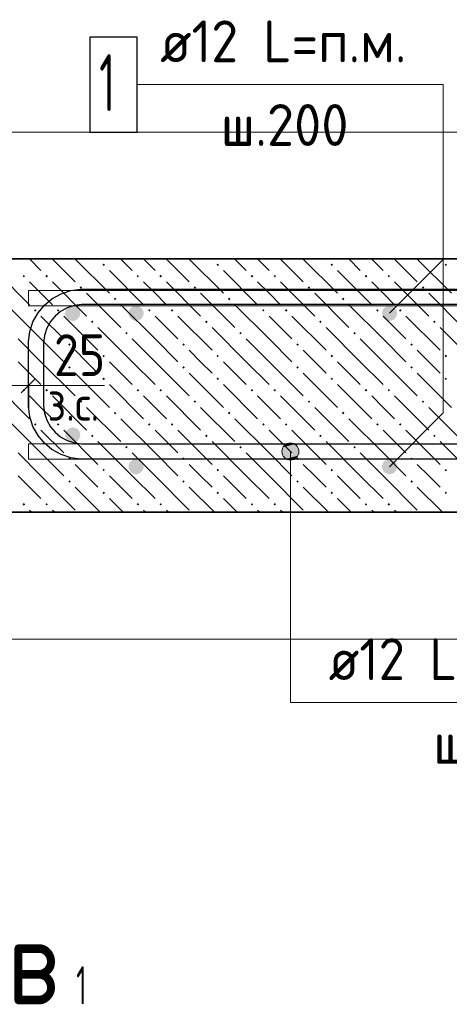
# Model space of a CAD drawing. Header units: millimetres. Extents: x 0 to 42000, y 0 to 29700.
# Tile 61 of 64: x 31867 to 34128, y 20403 to 25582. Entities that reach past the tile are written whole.
import ezdxf

# ---------------------------------------------------------------- set-up
doc = ezdxf.new("R2010")
doc.units = ezdxf.units.MM
for name, color, linetype, lineweight in [('Standard', 7, 'Continuous', 25), ('ЖБ Перекрытие верхний уровень', 7, 'Continuous', 18), ('Обрамление П-обр. равн.', 7, 'Continuous', 25), ('Размерная линия_ общее', 7, 'Continuous', 13), ('Фоновоя арматура Х1', 7, 'Continuous', 25)]:
    doc.layers.add(name, color=color, linetype=linetype, lineweight=lineweight)
doc.styles.add('ISOCPEUR', font='txt')

msp = doc.modelspace()

# ---------------------------------------------------------------- hatches: boundary and pattern name
at = {"layer": 'Standard', "linetype": 'Continuous', "lineweight": 13, "transparency": 33554687}
for points in [[(33330.4, 23333.8), (33253, 23333.8), (33246.7, 23311.3)], [(33330.4, 23333.8), (33246.7, 23311.3), (33336.7, 23311.3)], [(33336.7, 23311.3), (33246.7, 23311.3), (33253, 23288.8)], [(33314.2, 23350), (33269.2, 23350), (33253, 23333.8)], [(33314.2, 23350), (33253, 23333.8), (33330.4, 23333.8)], [(33336.7, 23311.3), (33253, 23288.8), (33330.4, 23288.8)], [(33269.2, 23350), (33314.2, 23350), (33291.7, 23356.3)], [(33330.4, 23288.8), (33253, 23288.8), (33269.2, 23272.6)], [(33330.4, 23288.8), (33269.2, 23272.6), (33314.2, 23272.6)], [(33314.2, 23272.6), (33269.2, 23272.6), (33291.7, 23266.3)]]:
    msp.add_hatch(color=7, dxfattribs=at).paths.add_polyline_path(points)
at = {"layer": 'ЖБ Перекрытие верхний уровень', "linetype": 'Continuous', "lineweight": 18, "transparency": 33554687}
for points in [[(32302.8, 24293.5), (32309.3, 24300), (32315.8, 24293.5), (32309.3, 24287)], [(32902.8, 24293.5), (32909.3, 24300), (32915.8, 24293.5), (32909.3, 24287)], [(33502.8, 24293.5), (33509.3, 24300), (33515.8, 24293.5), (33509.3, 24287)], [(34102.8, 24293.5), (34109.3, 24300), (34115.8, 24293.5), (34109.3, 24287)], [(31882.8, 24233.5), (31889.3, 24240), (31895.8, 24233.5), (31889.3, 24227)], [(32002.8, 24233.5), (32009.3, 24240), (32015.8, 24233.5), (32009.3, 24227)], [(32482.8, 24233.5), (32489.3, 24240), (32495.8, 24233.5), (32489.3, 24227)], [(32602.8, 24233.5), (32609.3, 24240), (32615.8, 24233.5), (32609.3, 24227)], [(33082.8, 24233.5), (33089.3, 24240), (33095.8, 24233.5), (33089.3, 24227)], [(33202.8, 24233.5), (33209.3, 24240), (33215.8, 24233.5), (33209.3, 24227)], [(33682.8, 24233.5), (33689.3, 24240), (33695.8, 24233.5), (33689.3, 24227)], [(33802.8, 24233.5), (33809.3, 24240), (33815.8, 24233.5), (33809.3, 24227)], [(32182.8, 24173.5), (32189.3, 24180), (32195.8, 24173.5), (32189.3, 24167)], [(32782.8, 24173.5), (32789.3, 24180), (32795.8, 24173.5), (32789.3, 24167)], [(33382.8, 24173.5), (33389.3, 24180), (33395.8, 24173.5), (33389.3, 24167)], [(33982.8, 24173.5), (33989.3, 24180), (33995.8, 24173.5), (33989.3, 24167)], [(32362.8, 24113.5), (32369.3, 24120), (32375.8, 24113.5), (32369.3, 24107)], [(32962.8, 24113.5), (32969.3, 24120), (32975.8, 24113.5), (32969.3, 24107)], [(33562.8, 24113.5), (33569.3, 24120), (33575.8, 24113.5), (33569.3, 24107)], [(31942.8, 24053.5), (31949.3, 24060), (31955.8, 24053.5), (31949.3, 24047)], [(32062.8, 24053.5), (32069.3, 24060), (32075.8, 24053.5), (32069.3, 24047)], [(32542.8, 24053.5), (32549.3, 24060), (32555.8, 24053.5), (32549.3, 24047)], [(32662.8, 24053.5), (32669.3, 24060), (32675.8, 24053.5), (32669.3, 24047)], [(33142.8, 24053.5), (33149.3, 24060), (33155.8, 24053.5), (33149.3, 24047)], [(33262.8, 24053.5), (33269.3, 24060), (33275.8, 24053.5), (33269.3, 24047)], [(33742.8, 24053.5), (33749.3, 24060), (33755.8, 24053.5), (33749.3, 24047)], [(33862.8, 24053.5), (33869.3, 24060), (33875.8, 24053.5), (33869.3, 24047)], [(32242.8, 23993.5), (32249.3, 24000), (32255.8, 23993.5), (32249.3, 23987)], [(32842.8, 23993.5), (32849.3, 24000), (32855.8, 23993.5), (32849.3, 23987)], [(33442.8, 23993.5), (33449.3, 24000), (33455.8, 23993.5), (33449.3, 23987)], [(34042.8, 23993.5), (34049.3, 24000), (34055.8, 23993.5), (34049.3, 23987)], [(32422.8, 23933.5), (32429.3, 23940), (32435.8, 23933.5), (32429.3, 23927)], [(33022.8, 23933.5), (33029.3, 23940), (33035.8, 23933.5), (33029.3, 23927)], [(33622.8, 23933.5), (33629.3, 23940), (33635.8, 23933.5), (33629.3, 23927)], [(32122.8, 23873.5), (32129.3, 23880), (32135.8, 23873.5), (32129.3, 23867)], [(32722.8, 23873.5), (32729.3, 23880), (32735.8, 23873.5), (32729.3, 23867)], [(33322.8, 23873.5), (33329.3, 23880), (33335.8, 23873.5), (33329.3, 23867)], [(33922.8, 23873.5), (33929.3, 23880), (33935.8, 23873.5), (33929.3, 23867)], [(32302.8, 23813.5), (32309.3, 23820), (32315.8, 23813.5), (32309.3, 23807)], [(32902.8, 23813.5), (32909.3, 23820), (32915.8, 23813.5), (32909.3, 23807)], [(33502.8, 23813.5), (33509.3, 23820), (33515.8, 23813.5), (33509.3, 23807)], [(34102.8, 23813.5), (34109.3, 23820), (34115.8, 23813.5), (34109.3, 23807)], [(32122.8, 23753.5), (32129.3, 23760), (32135.8, 23753.5), (32129.3, 23747)], [(32722.8, 23753.5), (32729.3, 23760), (32735.8, 23753.5), (32729.3, 23747)], [(33322.8, 23753.5), (33329.3, 23760), (33335.8, 23753.5), (33329.3, 23747)], [(33922.8, 23753.5), (33929.3, 23760), (33935.8, 23753.5), (33929.3, 23747)], [(32302.8, 23693.5), (32309.3, 23700), (32315.8, 23693.5), (32309.3, 23687)], [(32902.8, 23693.5), (32909.3, 23700), (32915.8, 23693.5), (32909.3, 23687)], [(33502.8, 23693.5), (33509.3, 23700), (33515.8, 23693.5), (33509.3, 23687)], [(34102.8, 23693.5), (34109.3, 23700), (34115.8, 23693.5), (34109.3, 23687)], [(31882.8, 23633.5), (31889.3, 23640), (31895.8, 23633.5), (31889.3, 23627)], [(32002.8, 23633.5), (32009.3, 23640), (32015.8, 23633.5), (32009.3, 23627)], [(32482.8, 23633.5), (32489.3, 23640), (32495.8, 23633.5), (32489.3, 23627)], [(32602.8, 23633.5), (32609.3, 23640), (32615.8, 23633.5), (32609.3, 23627)], [(33082.8, 23633.5), (33089.3, 23640), (33095.8, 23633.5), (33089.3, 23627)], [(33202.8, 23633.5), (33209.3, 23640), (33215.8, 23633.5), (33209.3, 23627)], [(33682.8, 23633.5), (33689.3, 23640), (33695.8, 23633.5), (33689.3, 23627)], [(33802.8, 23633.5), (33809.3, 23640), (33815.8, 23633.5), (33809.3, 23627)], [(32182.8, 23573.5), (32189.3, 23580), (32195.8, 23573.5), (32189.3, 23567)], [(32782.8, 23573.5), (32789.3, 23580), (32795.8, 23573.5), (32789.3, 23567)], [(33382.8, 23573.5), (33389.3, 23580), (33395.8, 23573.5), (33389.3, 23567)], [(33982.8, 23573.5), (33989.3, 23580), (33995.8, 23573.5), (33989.3, 23567)], [(32362.8, 23513.5), (32369.3, 23520), (32375.8, 23513.5), (32369.3, 23507)], [(32962.8, 23513.5), (32969.3, 23520), (32975.8, 23513.5), (32969.3, 23507)], [(33562.8, 23513.5), (33569.3, 23520), (33575.8, 23513.5), (33569.3, 23507)], [(31942.8, 23453.5), (31949.3, 23460), (31955.8, 23453.5), (31949.3, 23447)], [(32062.8, 23453.5), (32069.3, 23460), (32075.8, 23453.5), (32069.3, 23447)], [(32542.8, 23453.5), (32549.3, 23460), (32555.8, 23453.5), (32549.3, 23447)], [(32662.8, 23453.5), (32669.3, 23460), (32675.8, 23453.5), (32669.3, 23447)], [(33142.8, 23453.5), (33149.3, 23460), (33155.8, 23453.5), (33149.3, 23447)], [(33262.8, 23453.5), (33269.3, 23460), (33275.8, 23453.5), (33269.3, 23447)], [(33742.8, 23453.5), (33749.3, 23460), (33755.8, 23453.5), (33749.3, 23447)], [(33862.8, 23453.5), (33869.3, 23460), (33875.8, 23453.5), (33869.3, 23447)], [(32242.8, 23393.5), (32249.3, 23400), (32255.8, 23393.5), (32249.3, 23387)], [(32842.8, 23393.5), (32849.3, 23400), (32855.8, 23393.5), (32849.3, 23387)], [(33442.8, 23393.5), (33449.3, 23400), (33455.8, 23393.5), (33449.3, 23387)], [(34042.8, 23393.5), (34049.3, 23400), (34055.8, 23393.5), (34049.3, 23387)], [(32422.8, 23333.5), (32429.3, 23340), (32435.8, 23333.5), (32429.3, 23327)], [(33022.8, 23333.5), (33029.3, 23340), (33035.8, 23333.5), (33029.3, 23327)], [(33622.8, 23333.5), (33629.3, 23340), (33635.8, 23333.5), (33629.3, 23327)], [(32122.8, 23273.5), (32129.3, 23280), (32135.8, 23273.5), (32129.3, 23267)], [(32722.8, 23273.5), (32729.3, 23280), (32735.8, 23273.5), (32729.3, 23267)], [(33322.8, 23273.5), (33329.3, 23280), (33335.8, 23273.5), (33329.3, 23267)], [(33922.8, 23273.5), (33929.3, 23280), (33935.8, 23273.5), (33929.3, 23267)], [(32302.8, 23213.5), (32309.3, 23220), (32315.8, 23213.5), (32309.3, 23207)], [(32902.8, 23213.5), (32909.3, 23220), (32915.8, 23213.5), (32909.3, 23207)], [(33502.8, 23213.5), (33509.3, 23220), (33515.8, 23213.5), (33509.3, 23207)], [(34102.8, 23213.5), (34109.3, 23220), (34115.8, 23213.5), (34109.3, 23207)], [(32122.8, 23153.5), (32129.3, 23160), (32135.8, 23153.5), (32129.3, 23147)], [(32722.8, 23153.5), (32729.3, 23160), (32735.8, 23153.5), (32729.3, 23147)], [(33322.8, 23153.5), (33329.3, 23160), (33335.8, 23153.5), (33329.3, 23147)], [(33922.8, 23153.5), (33929.3, 23160), (33935.8, 23153.5), (33929.3, 23147)], [(32302.8, 23093.5), (32309.3, 23100), (32315.8, 23093.5), (32309.3, 23087)], [(32902.8, 23093.5), (32909.3, 23100), (32915.8, 23093.5), (32909.3, 23087)], [(33502.8, 23093.5), (33509.3, 23100), (33515.8, 23093.5), (33509.3, 23087)], [(34102.8, 23093.5), (34109.3, 23100), (34115.8, 23093.5), (34109.3, 23087)], [(31882.8, 23033.5), (31889.3, 23040), (31895.8, 23033.5), (31889.3, 23027)], [(32002.8, 23033.5), (32009.3, 23040), (32015.8, 23033.5), (32009.3, 23027)], [(32482.8, 23033.5), (32489.3, 23040), (32495.8, 23033.5), (32489.3, 23027)], [(32602.8, 23033.5), (32609.3, 23040), (32615.8, 23033.5), (32609.3, 23027)], [(33082.8, 23033.5), (33089.3, 23040), (33095.8, 23033.5), (33089.3, 23027)], [(33202.8, 23033.5), (33209.3, 23040), (33215.8, 23033.5), (33209.3, 23027)], [(33682.8, 23033.5), (33689.3, 23040), (33695.8, 23033.5), (33689.3, 23027)], [(33802.8, 23033.5), (33809.3, 23040), (33815.8, 23033.5), (33809.3, 23027)]]:
    msp.add_hatch(color=7, dxfattribs=at).paths.add_polyline_path(points, flags=16)
at = {"layer": 'Фоновоя арматура Х1', "linetype": 'Continuous', "lineweight": 18, "transparency": 33554687}
for points in [[(32186.3, 24038), (32183.3, 24053.3), (32174.6, 24066.2), (32161.6, 24074.9), (32146.3, 24078), (32131, 24074.9), (32118, 24066.2), (32109.4, 24053.3), (32106.3, 24038), (32109.4, 24022.7), (32118, 24009.7), (32131, 24001), (32146.3, 23998), (32161.6, 24001), (32174.6, 24009.7), (32183.3, 24022.7)], [(32519.7, 24038), (32516.6, 24053.3), (32507.9, 24066.2), (32495, 24074.9), (32479.7, 24078), (32464.3, 24074.9), (32451.4, 24066.2), (32442.7, 24053.3), (32439.7, 24038), (32442.7, 24022.7), (32451.4, 24009.7), (32464.3, 24001), (32479.7, 23998), (32495, 24001), (32507.9, 24009.7), (32516.6, 24022.7)], [(33853, 24038), (33849.9, 24053.3), (33841.3, 24066.2), (33828.3, 24074.9), (33813, 24078), (33797.7, 24074.9), (33784.7, 24066.2), (33776, 24053.3), (33773, 24038), (33776, 24022.7), (33784.7, 24009.7), (33797.7, 24001), (33813, 23998), (33828.3, 24001), (33841.3, 24009.7), (33849.9, 24022.7)], [(32186.3, 23398), (32183.3, 23413.3), (32174.6, 23426.2), (32161.6, 23434.9), (32146.3, 23438), (32131, 23434.9), (32118, 23426.2), (32109.4, 23413.3), (32106.3, 23398), (32109.4, 23382.6), (32118, 23369.7), (32131, 23361), (32146.3, 23358), (32161.6, 23361), (32174.6, 23369.7), (32183.3, 23382.6)], [(32519.7, 23231.3), (32516.6, 23246.6), (32507.9, 23259.6), (32495, 23268.2), (32479.7, 23271.3), (32464.3, 23268.2), (32451.4, 23259.6), (32442.7, 23246.6), (32439.7, 23231.3), (32442.7, 23216), (32451.4, 23203), (32464.3, 23194.3), (32479.7, 23191.3), (32495, 23194.3), (32507.9, 23203), (32516.6, 23216)], [(33853, 23231.3), (33849.9, 23246.6), (33841.3, 23259.6), (33828.3, 23268.2), (33813, 23271.3), (33797.7, 23268.2), (33784.7, 23259.6), (33776, 23246.6), (33773, 23231.3), (33776, 23216), (33784.7, 23203), (33797.7, 23194.3), (33813, 23191.3), (33828.3, 23194.3), (33841.3, 23203), (33849.9, 23216)]]:
    msp.add_hatch(color=7, dxfattribs=at).paths.add_polyline_path(points)

# ---------------------------------------------------------------- linework, layer by layer
at = {"layer": 'Standard', "color": 7, "linetype": 'Continuous', "lineweight": 13, "transparency": 33554687}
for p, q in [((31913, 23658), (32313, 23658)), ((33246.7, 23311.3), (33246.7, 23311.3)), ((33291.7, 23356.3), (33291.7, 23356.3)), ((33336.7, 23311.3), (33336.7, 23311.3)), ((33291.7, 23266.3), (33291.7, 23266.3))]:
    msp.add_line(p, q, dxfattribs=at)
for points in [[(33813, 24038), (34095.8, 24320.8), (34095.8, 25241.3), (32486.2, 25241.3)], [(33813, 23231.3), (34095.8, 23514.1), (34095.8, 24454.1)], [(33291.7, 23311.3), (33291.7, 21991.3), (35643.4, 21991.3)]]:
    msp.add_lwpolyline(points, dxfattribs=at)
at = {"layer": 'Standard', "color": 254, "linetype": 'Continuous', "lineweight": 18, "true_color": 0xc4c4ff, "transparency": 33554687}
msp.add_lwpolyline([(20993.5, 22324.6), (39099.1, 22324.6), (39099.1, 24991.3), (20993.5, 24991.3), (20993.5, 22324.6)], dxfattribs=at)
at = {"layer": 'Standard', "color": 7, "linetype": 'Continuous', "lineweight": 13, "transparency": 33554687}
msp.add_circle((33291.7, 23311.3), 45, dxfattribs=at)
at = {"layer": 'ЖБ Перекрытие верхний уровень', "color": 7, "linetype": 'Continuous', "lineweight": 35, "transparency": 33554687}
for p, q in [((38432.5, 24324.6), (31746.3, 24324.6)), ((31746.3, 22991.3), (38432.5, 22991.3))]:
    msp.add_line(p, q, dxfattribs=at)
at = {"layer": 'ЖБ Перекрытие верхний уровень', "color": 9, "linetype": 'Continuous', "lineweight": 18, "true_color": 0xc7c7c7, "transparency": 33554687}
for p, q in [((31918.2, 24324.6), (31979.3, 24263.5)), ((32038.2, 24324.6), (32159.3, 24203.5)), ((32159.3, 24323.5), (32339.3, 24143.5)), ((32279.3, 24323.5), (32278.2, 24324.6)), ((32398.2, 24324.6), (32459.3, 24263.5)), ((32518.2, 24324.6), (32579.3, 24263.5)), ((32638.2, 24324.6), (32759.3, 24203.5)), ((32759.3, 24323.5), (32939.3, 24143.5)), ((32879.3, 24323.5), (32878.2, 24324.6)), ((32998.2, 24324.6), (33059.3, 24263.5)), ((33118.2, 24324.6), (33179.3, 24263.5)), ((33238.2, 24324.6), (33359.3, 24203.5)), ((33359.3, 24323.5), (33539.3, 24143.5)), ((33479.3, 24323.5), (33478.2, 24324.6)), ((33598.2, 24324.6), (33659.3, 24263.5)), ((33718.2, 24324.6), (33779.3, 24263.5)), ((33838.2, 24324.6), (33959.3, 24203.5)), ((33959.3, 24323.5), (34139.3, 24143.5)), ((34079.3, 24323.5), (34078.2, 24324.6)), ((31746.3, 24256.5), (31919.3, 24083.5)), ((32339.3, 24263.5), (32519.3, 24083.5)), ((32939.3, 24263.5), (33119.3, 24083.5)), ((33539.3, 24263.5), (33719.3, 24083.5)), ((31979.3, 24143.5), (31919.3, 24203.5)), ((32039.3, 24203.5), (32219.3, 24023.5)), ((32579.3, 24143.5), (32519.3, 24203.5)), ((32639.3, 24203.5), (32819.3, 24023.5)), ((33179.3, 24143.5), (33119.3, 24203.5)), ((33239.3, 24203.5), (33419.3, 24023.5)), ((33779.3, 24143.5), (33719.3, 24203.5)), ((33839.3, 24203.5), (34019.3, 24023.5)), ((32039.3, 24083.5), (31979.3, 24143.5)), ((32219.3, 24143.5), (32399.3, 23963.5)), ((32639.3, 24083.5), (32579.3, 24143.5)), ((32819.3, 24143.5), (32999.3, 23963.5)), ((33239.3, 24083.5), (33179.3, 24143.5)), ((33419.3, 24143.5), (33599.3, 23963.5)), ((33839.3, 24083.5), (33779.3, 24143.5)), ((34019.3, 24143.5), (34199.3, 23963.5)), ((31979.3, 23903.5), (31799.3, 24083.5)), ((32579.3, 23903.5), (32399.3, 24083.5)), ((33179.3, 23903.5), (32999.3, 24083.5)), ((33779.3, 23903.5), (33599.3, 24083.5)), ((31979.3, 24023.5), (32099.3, 23903.5)), ((32099.3, 24023.5), (32279.3, 23843.5)), ((32579.3, 24023.5), (32699.3, 23903.5)), ((32699.3, 24023.5), (32879.3, 23843.5)), ((33179.3, 24023.5), (33299.3, 23903.5)), ((33299.3, 24023.5), (33479.3, 23843.5)), ((33779.3, 24023.5), (33899.3, 23903.5)), ((33899.3, 24023.5), (34079.3, 23843.5)), ((32459.3, 23783.5), (32279.3, 23963.5)), ((33059.3, 23783.5), (32879.3, 23963.5)), ((33659.3, 23783.5), (33479.3, 23963.5)), ((34259.3, 23783.5), (34079.3, 23963.5)), ((31859.3, 23903.5), (31979.3, 23783.5)), ((31979.3, 23903.5), (32099.3, 23783.5)), ((32459.3, 23903.5), (32579.3, 23783.5)), ((32579.3, 23903.5), (32699.3, 23783.5)), ((33059.3, 23903.5), (33179.3, 23783.5)), ((33179.3, 23903.5), (33299.3, 23783.5)), ((33659.3, 23903.5), (33779.3, 23783.5)), ((33779.3, 23903.5), (33899.3, 23783.5)), ((32219.3, 23783.5), (32159.3, 23843.5)), ((32819.3, 23783.5), (32759.3, 23843.5)), ((33419.3, 23783.5), (33359.3, 23843.5)), ((34019.3, 23783.5), (33959.3, 23843.5)), ((31859.3, 23783.5), (31979.3, 23663.5)), ((31979.3, 23783.5), (32159.3, 23603.5)), ((32279.3, 23723.5), (32219.3, 23783.5)), ((32339.3, 23783.5), (32459.3, 23663.5)), ((32459.3, 23783.5), (32579.3, 23663.5)), ((32579.3, 23783.5), (32759.3, 23603.5)), ((32879.3, 23723.5), (32819.3, 23783.5)), ((32939.3, 23783.5), (33059.3, 23663.5)), ((33059.3, 23783.5), (33179.3, 23663.5)), ((33179.3, 23783.5), (33359.3, 23603.5)), ((33479.3, 23723.5), (33419.3, 23783.5)), ((33539.3, 23783.5), (33659.3, 23663.5)), ((33659.3, 23783.5), (33779.3, 23663.5)), ((33779.3, 23783.5), (33959.3, 23603.5)), ((34079.3, 23723.5), (34019.3, 23783.5)), ((32159.3, 23723.5), (32339.3, 23543.5)), ((32759.3, 23723.5), (32939.3, 23543.5)), ((33359.3, 23723.5), (33539.3, 23543.5)), ((33959.3, 23723.5), (34139.3, 23543.5)), ((31746.3, 23656.5), (31919.3, 23483.5)), ((32339.3, 23663.5), (32519.3, 23483.5)), ((32939.3, 23663.5), (33119.3, 23483.5)), ((33539.3, 23663.5), (33719.3, 23483.5)), ((31979.3, 23543.5), (31919.3, 23603.5)), ((32039.3, 23603.5), (32219.3, 23423.5)), ((32579.3, 23543.5), (32519.3, 23603.5)), ((32639.3, 23603.5), (32819.3, 23423.5)), ((33179.3, 23543.5), (33119.3, 23603.5)), ((33239.3, 23603.5), (33419.3, 23423.5)), ((33779.3, 23543.5), (33719.3, 23603.5)), ((33839.3, 23603.5), (34019.3, 23423.5)), ((32039.3, 23483.5), (31979.3, 23543.5)), ((32219.3, 23543.5), (32399.3, 23363.5)), ((32639.3, 23483.5), (32579.3, 23543.5)), ((32819.3, 23543.5), (32999.3, 23363.5)), ((33239.3, 23483.5), (33179.3, 23543.5)), ((33419.3, 23543.5), (33599.3, 23363.5)), ((33839.3, 23483.5), (33779.3, 23543.5)), ((34019.3, 23543.5), (34199.3, 23363.5)), ((31979.3, 23303.5), (31799.3, 23483.5)), ((32579.3, 23303.5), (32399.3, 23483.5)), ((33179.3, 23303.5), (32999.3, 23483.5)), ((33779.3, 23303.5), (33599.3, 23483.5)), ((31979.3, 23423.5), (32099.3, 23303.5)), ((32099.3, 23423.5), (32279.3, 23243.5)), ((32579.3, 23423.5), (32699.3, 23303.5)), ((32699.3, 23423.5), (32879.3, 23243.5)), ((33179.3, 23423.5), (33299.3, 23303.5)), ((33299.3, 23423.5), (33479.3, 23243.5)), ((33779.3, 23423.5), (33899.3, 23303.5)), ((33899.3, 23423.5), (34079.3, 23243.5)), ((32459.3, 23183.5), (32279.3, 23363.5)), ((33059.3, 23183.5), (32879.3, 23363.5)), ((33659.3, 23183.5), (33479.3, 23363.5)), ((34259.3, 23183.5), (34079.3, 23363.5)), ((31859.3, 23303.5), (31979.3, 23183.5)), ((31979.3, 23303.5), (32099.3, 23183.5)), ((32459.3, 23303.5), (32579.3, 23183.5)), ((32579.3, 23303.5), (32699.3, 23183.5)), ((33059.3, 23303.5), (33179.3, 23183.5)), ((33179.3, 23303.5), (33299.3, 23183.5)), ((33659.3, 23303.5), (33779.3, 23183.5)), ((33779.3, 23303.5), (33899.3, 23183.5)), ((32219.3, 23183.5), (32159.3, 23243.5)), ((32819.3, 23183.5), (32759.3, 23243.5)), ((33419.3, 23183.5), (33359.3, 23243.5)), ((34019.3, 23183.5), (33959.3, 23243.5)), ((31859.3, 23183.5), (31979.3, 23063.5)), ((31979.3, 23183.5), (32159.3, 23003.5)), ((32279.3, 23123.5), (32219.3, 23183.5)), ((32339.3, 23183.5), (32459.3, 23063.5)), ((32459.3, 23183.5), (32579.3, 23063.5)), ((32579.3, 23183.5), (32759.3, 23003.5)), ((32879.3, 23123.5), (32819.3, 23183.5)), ((32939.3, 23183.5), (33059.3, 23063.5)), ((33059.3, 23183.5), (33179.3, 23063.5)), ((33179.3, 23183.5), (33359.3, 23003.5)), ((33479.3, 23123.5), (33419.3, 23183.5)), ((33539.3, 23183.5), (33659.3, 23063.5)), ((33659.3, 23183.5), (33779.3, 23063.5)), ((33779.3, 23183.5), (33959.3, 23003.5)), ((34079.3, 23123.5), (34019.3, 23183.5)), ((32159.3, 23123.5), (32291.5, 22991.3)), ((32759.3, 23123.5), (32891.5, 22991.3)), ((33359.3, 23123.5), (33491.5, 22991.3)), ((33959.3, 23123.5), (34091.5, 22991.3)), ((32339.3, 23063.5), (32411.5, 22991.3)), ((32939.3, 23063.5), (33011.5, 22991.3)), ((33539.3, 23063.5), (33611.5, 22991.3)), ((31931.5, 22991.3), (31919.3, 23003.5)), ((32039.3, 23003.5), (32051.5, 22991.3)), ((32531.5, 22991.3), (32519.3, 23003.5)), ((32639.3, 23003.5), (32651.5, 22991.3)), ((33131.5, 22991.3), (33119.3, 23003.5)), ((33239.3, 23003.5), (33251.5, 22991.3)), ((33731.5, 22991.3), (33719.3, 23003.5)), ((33839.3, 23003.5), (33851.5, 22991.3))]:
    msp.add_line(p, q, dxfattribs=at)
at = {"layer": 'Обрамление П-обр. равн.', "color": 38, "linetype": 'Continuous', "lineweight": 25, "true_color": 0x5f1e0f, "transparency": 33554687}
for points in [[(35993, 23271.3), (32187.4, 23271.3), (32137.2, 23278.3), (32084.9, 23295.5), (32036.8, 23322.4), (31997.2, 23355.5), (31964.1, 23395.1), (31937.2, 23443.2), (31920, 23495.5), (31913, 23545.7), (31913, 23890.2), (31920, 23940.4), (31937.2, 23992.7), (31964.1, 24040.8), (31997.2, 24080.4), (32036.8, 24113.5), (32084.9, 24140.4), (32137.2, 24157.6), (32187.4, 24164.6), (35993, 24164.6)], [(35993, 24084.6), (32193, 24084.6), (32155.4, 24079.4), (32117.3, 24066.8), (32082.4, 24047.3), (32054, 24023.6), (32030.3, 23995.2), (32010.8, 23960.3), (31998.2, 23922.2), (31993, 23884.7), (31993, 23551.3), (31998.2, 23513.7), (32010.8, 23475.6), (32030.3, 23440.7), (32054, 23412.3), (32082.4, 23388.6), (32117.3, 23369.1), (32155.4, 23356.5), (32193, 23351.3), (35993, 23351.3)]]:
    msp.add_lwpolyline(points, dxfattribs=at)
at = {"layer": 'Размерная линия_ общее', "color": 253, "linetype": 'Continuous', "lineweight": -3, "true_color": 0xa0a0a0, "transparency": 33554687}
for q in [(31913, 23783), (31913, 23533)]:
    msp.add_line((31913, 23658), q, dxfattribs=at)
at = {"layer": 'Размерная линия_ общее', "color": 7, "linetype": 'Continuous', "lineweight": 25, "transparency": 33554687}
msp.add_line((31875.5, 23620.5), (31950.5, 23695.5), dxfattribs=at)
at = {"layer": 'Размерная линия_ общее', "color": 7, "linetype": 'Continuous', "lineweight": 13, "transparency": 33554687}
for p, q in [((31746.3, 23658), (31913, 23658)), ((31913, 23658), (31988, 23658))]:
    msp.add_line(p, q, dxfattribs=at)
at = {"layer": 'Фоновоя арматура Х1', "color": 7, "linetype": 'Continuous', "lineweight": 25, "transparency": 33554687}
msp.add_lwpolyline([(32236.2, 24991.3), (32486.2, 24991.3), (32486.2, 25491.3), (32236.2, 25491.3), (32236.2, 24991.3)], dxfattribs=at)
at = {"layer": 'Фоновоя арматура Х1', "color": 251, "linetype": 'Continuous', "lineweight": 18, "true_color": 0x656565, "transparency": 33554687}
for points in [[(38472.5, 24078), (31913, 24078), (31913, 24158), (38472.5, 24158), (38472.5, 24078)], [(38472.5, 23271.3), (31913, 23271.3), (31913, 23351.3), (38472.5, 23351.3), (38472.5, 23271.3)]]:
    msp.add_lwpolyline(points, dxfattribs=at)

# ---------------------------------------------------------------- texts
at = {"layer": 'Standard', "color": 7, "linetype": 'Continuous', "lineweight": 50, "transparency": 33554687, "attachment_point": 7, "style": 'ISOCPEUR'}
for s, insert, char_height, width in [('\\W0.87;-в', (31534.6, 20403.5), 450, 826.225), ('\\W0.56;1', (32164.6, 20403.5), 200, 155.556)]:
    msp.add_mtext(s, dxfattribs=dict(at, insert=insert, char_height=char_height, width=width))
at = {"layer": 'Обрамление П-обр. равн.', "color": 7, "linetype": 'Continuous', "lineweight": 13, "transparency": 33554687, "char_height": 220, "attachment_point": 7, "style": 'ISOCPEUR'}
for s, insert, width in [('\\W0.92;ø12 L=1310mm ', (33492.7, 22108.6), 2058.243), ('\\W0.95;ш.200 ', (34042.7, 21668.6), 962.122)]:
    msp.add_mtext(s, dxfattribs=dict(at, insert=insert, width=width))
at = {"layer": 'Размерная линия_ общее', "color": 7, "linetype": 'Continuous', "lineweight": 25, "transparency": 33554687, "insert": (32047.5, 23708), "char_height": 220, "width": 403.924, "attachment_point": 7, "style": 'ISOCPEUR'}
msp.add_mtext('\\W0.87;25', dxfattribs=at)
at = {"layer": 'Размерная линия_ общее', "color": 7, "linetype": 'Continuous', "lineweight": 18, "transparency": 33554687, "insert": (32014.1, 23472.9), "char_height": 180, "width": 413.948, "attachment_point": 7, "style": 'ISOCPEUR'}
msp.add_mtext('\\W0.90;з.с.', dxfattribs=at)
at = {"layer": 'Фоновоя арматура Х1', "color": 7, "linetype": 'Continuous', "lineweight": 13, "transparency": 33554687, "attachment_point": 7, "style": 'ISOCPEUR'}
for s, insert, char_height, width in [('\\W0.94;ø12 L=п.м. ', (32606.5, 25358.6), 220, 1599.141), ('\\W0.56;1', (32286.2, 25101.3), 300, 233.343), ('\\W0.95;ш.200 ', (32925.5, 24918.6), 220, 962.122)]:
    msp.add_mtext(s, dxfattribs=dict(at, insert=insert, char_height=char_height, width=width))

doc.saveas('drawing.dxf')
